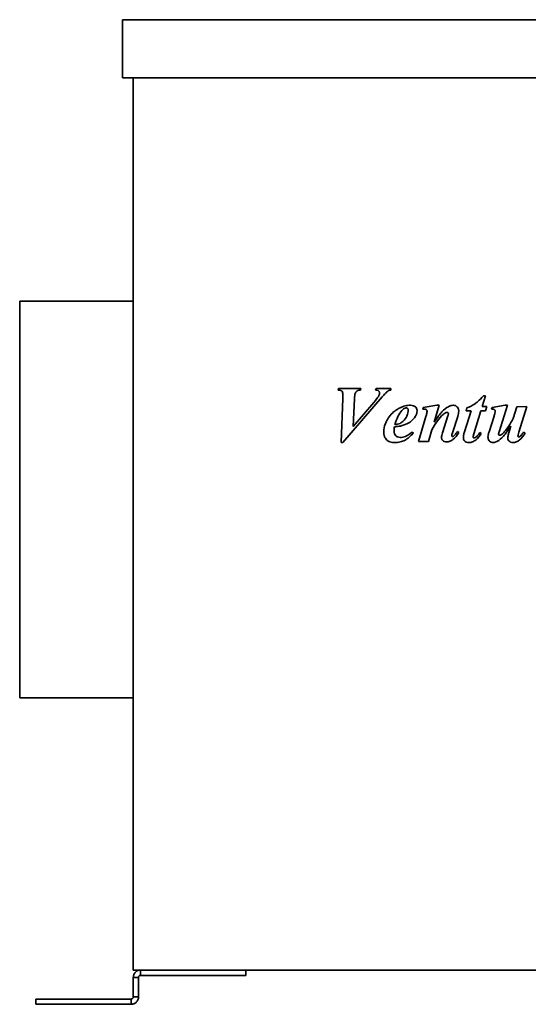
# Model space of a CAD drawing. Header units: millimetres. Extents: x 187 to 653, y 111 to 483.
# Tile 1 of 5: x 187 to 379, y 111 to 483. Entities that reach past the tile are written whole.
import ezdxf

# ---------------------------------------------------------------- set-up
doc = ezdxf.new("R2010")
doc.units = ezdxf.units.MM
doc.header["$LTSCALE"] = 2
doc.layers.add('Krawędzie widoczne(ISO)', color=7, linetype='Continuous', lineweight=35, true_color=0x262659)

msp = doc.modelspace()

# ---------------------------------------------------------------- linework, layer by layer
at = {"layer": 'Krawędzie widoczne(ISO)'}
for p, q in [((226, 483.23), (614, 483.23)), ((226, 461.23), (226, 483.23)), ((614, 461.23), (226, 461.23)), ((230, 123.73), (230, 461.23)), ((187.1, 376.73), (187.1, 226.73)), ((187.1, 376.73), (230, 376.73)), ((307.61, 343.69), (307.43, 343.15)), ((316.01, 343.69), (307.61, 343.69)), ((315.85, 343.15), (316.01, 343.69)), ((321.78, 343.69), (321.57, 343.15)), ((327.3, 343.69), (321.78, 343.69)), ((327.3, 343.15), (327.3, 343.69)), ((309.21, 339.97), (308.56, 323.23)), ((309.21, 323.23), (324.13, 340.57)), ((313.1, 329.38), (313.58, 339.8)), ((361.94, 336.96), (363.2, 340.98)), ((363.2, 340.98), (362.4, 340.98)), ((320.9, 338.45), (313.1, 329.38)), ((339.59, 336.49), (339.43, 335.93)), ((344.71, 337.37), (339.59, 336.49)), ((343.72, 331.04), (345.64, 337.37)), ((345.64, 337.37), (344.71, 337.37)), ((357.68, 335.26), (355.18, 327.27)), ((356.08, 336.36), (355.8, 335.26)), ((355.8, 335.26), (357.68, 335.26)), ((358.74, 326.6), (361.42, 335.26)), ((361.42, 335.26), (363.09, 335.26)), ((363.59, 336.96), (361.94, 336.96)), ((363.09, 335.26), (363.59, 336.96)), ((365.6, 336.49), (365.47, 335.93)), ((370.59, 337.37), (365.6, 336.49)), ((368.32, 327.35), (371.47, 337.37)), ((371.47, 337.37), (370.59, 337.37)), ((374.97, 336.83), (373.58, 332.32)), ((378.71, 336.96), (374.97, 336.83)), ((375.77, 327.16), (378.71, 336.96)), ((340.64, 333.14), (337.78, 323.69)), ((348.9, 333.33), (346.89, 327.01)), ((350.62, 326.96), (352.63, 333.17)), ((366.37, 333.23), (364.51, 327.34)), ((341.55, 323.69), (342.83, 328.07)), ((372.7, 329.48), (371.96, 326.98)), ((335.87, 326.83), (335.42, 327.21)), ((353.05, 327.11), (352.5, 327.43)), ((361.52, 326.7), (361, 327.03)), ((378.07, 326.86), (377.56, 327.21)), ((308.56, 323.23), (309.21, 323.23)), ((337.78, 323.69), (341.55, 323.69)), ((187.1, 226.73), (230, 226.73)), ((610, 123.73), (230, 123.73)), ((232.8, 123.73), (232.8, 122.61)), ((272.53, 123.73), (272.53, 121.73)), ((230, 120.93), (230, 113.57)), ((231.12, 120.93), (230, 120.93)), ((232, 120.93), (231.12, 120.93)), ((232, 113.57), (232, 120.93)), ((232.8, 122.61), (232.8, 121.73)), ((232.8, 121.73), (247.97, 121.73)), ((255.48, 121.73), (247.97, 121.73)), ((255.48, 121.73), (270.78, 121.73)), ((272.53, 121.73), (270.78, 121.73)), ((193.21, 112.77), (194.96, 112.77)), ((193.21, 110.77), (193.21, 112.77)), ((194.96, 112.77), (216.88, 112.77)), ((216.88, 112.77), (225.37, 112.77)), ((225.37, 112.77), (228.2, 112.77)), ((229.2, 112.77), (228.2, 112.77)), ((229.2, 111.89), (229.2, 112.77)), ((229.2, 110.77), (229.2, 111.89)), ((230, 113.57), (230.88, 113.57)), ((230.88, 113.57), (232, 113.57)), ((194.96, 110.77), (193.21, 110.77)), ((194.96, 110.77), (216.88, 110.77)), ((225.37, 110.77), (216.88, 110.77)), ((225.37, 110.77), (228.2, 110.77)), ((228.2, 110.77), (229.2, 110.77))]:
    msp.add_line(p, q, dxfattribs=at)
for points, knots in [([(307.43, 343.15), (307.86, 343.12), (308.25, 343.05), (308.74, 342.81), (308.84, 342.72), (309.02, 342.53), (309.1, 342.39), (309.24, 342.01), (309.26, 341.75), (309.26, 341.5)], [-0.1992118, -0.1992118, -0.1992118, -0.1992118, -0.1516795, -0.1516795, -0.1217165, -0.1217165, -0.0742322, -0.0742322, 0, 0, 0, 0]), ([(313.58, 339.8), (313.61, 340.72), (313.73, 341.52), (314.06, 342.3), (314.18, 342.47), (314.5, 342.78), (314.69, 342.91), (315.21, 343.11), (315.53, 343.15), (315.85, 343.15)], [-0.375762, -0.375762, -0.375762, -0.375762, -0.2301601, -0.2301601, -0.1659502, -0.1659502, -0.0955956, -0.0955956, 0, 0, 0, 0]), ([(321.57, 343.15), (321.9, 343.1), (322.25, 343.02), (322.66, 342.84), (322.78, 342.76), (322.97, 342.56), (323.03, 342.47), (323.12, 342.27), (323.14, 342.16), (323.14, 342.06)], [-0.2079064, -0.2079064, -0.2079064, -0.2079064, -0.1149102, -0.1149102, -0.0645977, -0.0645977, -0.031952, -0.031952, 0, 0, 0, 0]), ([(326.14, 342.63), (326.3, 342.75), (326.47, 342.85), (326.86, 343.03), (327.08, 343.1), (327.3, 343.15)], [-0.1277721, -0.1277721, -0.1277721, -0.1277721, -0.0683533, -0.0683533, 0, 0, 0, 0]), ([(309.26, 341.5), (309.26, 341.46), (309.26, 341.22), (309.24, 340.75), (309.23, 340.29), (309.21, 339.97)], [-0.1371577, -0.1371577, -0.1371577, -0.1371577, -0.0958801, -0.0958801, 0, 0, 0, 0]), ([(323.14, 342.06), (323.14, 341.87), (323.1, 341.69), (322.95, 341.2), (322.81, 340.94), (322.52, 340.4), (321.85, 339.54), (320.9, 338.45)], [-0.5306573, -0.5306573, -0.5306573, -0.5306573, -0.4962916, -0.4962916, -0.4364403, -0.4364403, 0, 0, 0, 0]), ([(324.13, 340.57), (324.5, 340.99), (324.92, 341.47), (325.58, 342.15), (325.89, 342.44), (326.14, 342.63)], [-0.2378164, -0.2378164, -0.2378164, -0.2378164, -0.0966597, -0.0966597, 0, 0, 0, 0]), ([(362.4, 340.98), (360.65, 339.05), (359.66, 338.3), (358.24, 337.3), (357.17, 336.77), (356.08, 336.36)], [-0.5204092, -0.5204092, -0.5204092, -0.5204092, -0.3508258, -0.3508258, 0, 0, 0, 0]), ([(334.77, 337.37), (334.11, 337.37), (333.46, 337.29), (332.14, 336.97), (331.49, 336.73), (329.97, 335.99), (328.68, 335.24), (326.27, 332.65), (325.62, 331.28), (324.88, 329.39), (324.66, 328.31), (324.66, 327.19)], [-1.228759, -1.228759, -1.228759, -1.228759, -1.055513, -1.055513, -0.873161, -0.873161, -0.610676, -0.610676, -0.335466, -0.335466, 0, 0, 0, 0]), ([(333.95, 335.51), (333.95, 334.85), (333.79, 334.21), (333.36, 333.18), (333, 332.4), (332.18, 331.47), (331.73, 331.01), (330.81, 330.48), (330.22, 330.21), (328.84, 330)], [-6.211768, -6.211768, -6.211768, -6.211768, -3.252357, -3.252357, -1.164958, -1.164958, -0.41972, -0.41972, 0, 0, 0, 0]), ([(328.84, 330), (329.16, 331.07), (329.56, 332.16), (330.46, 333.96), (330.95, 334.74), (331.55, 335.41)], [-0.6037351, -0.6037351, -0.6037351, -0.6037351, -0.2687179, -0.2687179, 0, 0, 0, 0]), ([(331.55, 335.41), (331.74, 335.61), (331.94, 335.82), (332.33, 336.12), (332.53, 336.24), (332.86, 336.36), (333, 336.39), (333.14, 336.39)], [-0.1897526, -0.1897526, -0.1897526, -0.1897526, -0.1069357, -0.1069357, -0.0417403, -0.0417403, 0, 0, 0, 0]), ([(333.14, 336.39), (333.25, 336.39), (333.37, 336.37), (333.57, 336.28), (333.65, 336.23), (333.77, 336.11), (333.83, 336.03), (333.93, 335.78), (333.95, 335.64), (333.95, 335.51)], [-0.2132499, -0.2132499, -0.2132499, -0.2132499, -0.1425627, -0.1425627, -0.0811032, -0.0811032, -0.0404428, -0.0404428, 0, 0, 0, 0]), ([(337.29, 335.29), (337.29, 335.44), (337.27, 335.59), (337.21, 335.88), (337.17, 336.02), (337, 336.39), (336.85, 336.59), (336.55, 336.87), (336.34, 337.05), (335.6, 337.32), (335.18, 337.37), (334.77, 337.37)], [-0.6846461, -0.6846461, -0.6846461, -0.6846461, -0.5632578, -0.5632578, -0.4480448, -0.4480448, -0.2376003, -0.2376003, -0.1217562, -0.1217562, 0, 0, 0, 0]), ([(336.67, 333.2), (336.86, 333.52), (337.02, 333.87), (337.23, 334.58), (337.29, 334.93), (337.29, 335.29)], [-0.2221561, -0.2221561, -0.2221561, -0.2221561, -0.1084602, -0.1084602, 0, 0, 0, 0]), ([(339.43, 335.93), (339.71, 335.93), (340.01, 335.92), (340.36, 335.87), (340.51, 335.85), (340.75, 335.73), (340.82, 335.68), (340.92, 335.58), (340.97, 335.52), (341.05, 335.33), (341.06, 335.23), (341.06, 335.13)], [-0.4161438, -0.4161438, -0.4161438, -0.4161438, -0.2082954, -0.2082954, -0.1097549, -0.1097549, -0.0606192, -0.0606192, -0.0301452, -0.0301452, 0, 0, 0, 0]), ([(351.04, 337.37), (350.73, 337.37), (350.42, 337.32), (349.63, 337.1), (349.25, 336.91), (348.36, 336.46), (347.52, 335.74), (346.65, 334.84)], [-0.4978925, -0.4978925, -0.4978925, -0.4978925, -0.4510378, -0.4510378, -0.3775823, -0.3775823, 0, 0, 0, 0]), ([(353.02, 335.15), (353.02, 335.33), (353.01, 335.51), (352.94, 335.85), (352.89, 336.01), (352.72, 336.41), (352.56, 336.64), (352.18, 337.01), (351.98, 337.14), (351.54, 337.33), (351.29, 337.37), (351.04, 337.37)], [-0.3473256, -0.3473256, -0.3473256, -0.3473256, -0.2884396, -0.2884396, -0.2338179, -0.2338179, -0.1457627, -0.1457627, -0.0746577, -0.0746577, 0, 0, 0, 0]), ([(365.47, 335.93), (365.65, 335.93), (365.86, 335.92), (366.18, 335.88), (366.28, 335.85), (366.46, 335.76), (366.54, 335.7), (366.67, 335.56), (366.71, 335.49), (366.77, 335.36), (366.78, 335.27), (366.78, 335.18)], [-0.0972648, -0.0972648, -0.0972648, -0.0972648, -0.07652705, -0.07652705, -0.05940853, -0.05940853, -0.0436281, -0.0436281, -0.02707134, -0.02707134, 0, 0, 0, 0]), ([(331.6, 329.67), (333.36, 330.15), (334.39, 330.86), (335.55, 331.7), (336.17, 332.39), (336.67, 333.2)], [-0.4286215, -0.4286215, -0.4286215, -0.4286215, -0.2839935, -0.2839935, 0, 0, 0, 0]), ([(341.06, 335.13), (341.05, 334.9), (341, 334.61), (340.86, 333.95), (340.75, 333.52), (340.64, 333.14)], [-0.2008489, -0.2008489, -0.2008489, -0.2008489, -0.1187848, -0.1187848, 0, 0, 0, 0]), ([(342.83, 328.07), (343.45, 329.23), (344.16, 330.39), (345.6, 332.32), (346.33, 333.17), (347.14, 333.89)], [-0.7213617, -0.7213617, -0.7213617, -0.7213617, -0.3251941, -0.3251941, 0, 0, 0, 0]), ([(346.65, 334.84), (346.25, 334.41), (345.79, 333.83), (344.87, 332.64), (344.26, 331.8), (343.72, 331.04)], [-0.4494158, -0.4494158, -0.4494158, -0.4494158, -0.2776238, -0.2776238, 0, 0, 0, 0]), ([(347.14, 333.89), (347.52, 334.22), (347.89, 334.47), (348.36, 334.63), (348.49, 334.66), (348.63, 334.66)], [-0.1479695, -0.1479695, -0.1479695, -0.1479695, -0.0404399, -0.0404399, 0, 0, 0, 0]), ([(348.63, 334.66), (348.67, 334.66), (348.71, 334.65), (348.79, 334.63), (348.83, 334.62), (348.93, 334.57), (348.99, 334.52), (349.05, 334.46), (349.07, 334.42), (349.11, 334.34), (349.12, 334.29), (349.12, 334.25)], [-0.05561786, -0.05561786, -0.05561786, -0.05561786, -0.04808331, -0.04808331, -0.04080598, -0.04080598, -0.02706632, -0.02706632, -0.01340077, -0.01340077, 0, 0, 0, 0]), ([(349.12, 334.25), (349.12, 334.13), (349.09, 334), (349.02, 333.69), (348.96, 333.5), (348.9, 333.33)], [-0.09345055, -0.09345055, -0.09345055, -0.09345055, -0.05423203, -0.05423203, 0, 0, 0, 0]), ([(352.63, 333.17), (352.75, 333.52), (352.85, 333.88), (352.98, 334.54), (353.02, 334.85), (353.02, 335.15)], [-0.200432, -0.200432, -0.200432, -0.200432, -0.0900148, -0.0900148, 0, 0, 0, 0]), ([(366.78, 335.18), (366.78, 334.99), (366.74, 334.72), (366.6, 334.05), (366.48, 333.61), (366.37, 333.23)], [-0.2015755, -0.2015755, -0.2015755, -0.2015755, -0.1175559, -0.1175559, 0, 0, 0, 0]), ([(373.58, 332.32), (373.06, 331.34), (372.48, 330.33), (371.39, 328.67), (370.84, 327.92), (370.24, 327.27)], [-0.598089, -0.598089, -0.598089, -0.598089, -0.2642109, -0.2642109, 0, 0, 0, 0]), ([(328.58, 327.65), (328.58, 327.88), (328.59, 328.12), (328.63, 328.64), (328.67, 328.94), (328.71, 329.23)], [-0.1565889, -0.1565889, -0.1565889, -0.1565889, -0.0872414, -0.0872414, 0, 0, 0, 0]), ([(328.71, 329.23), (329.25, 329.27), (329.81, 329.33), (330.75, 329.48), (331.19, 329.56), (331.6, 329.67)], [-0.2882308, -0.2882308, -0.2882308, -0.2882308, -0.12621, -0.12621, 0, 0, 0, 0]), ([(369.93, 325.72), (370.3, 326.13), (370.74, 326.71), (371.6, 327.88), (372.18, 328.73), (372.7, 329.48)], [-0.4330656, -0.4330656, -0.4330656, -0.4330656, -0.2721817, -0.2721817, 0, 0, 0, 0]), ([(324.66, 327.19), (324.66, 326.77), (324.71, 326.37), (324.93, 325.58), (325.09, 325.21), (325.6, 324.41), (325.87, 324.18), (326.23, 323.87), (326.59, 323.69), (327.61, 323.35), (328.33, 323.28), (329, 323.28)], [-0.3688304, -0.3688304, -0.3688304, -0.3688304, -0.3546149, -0.3546149, -0.3407771, -0.3407771, -0.3219657, -0.3219657, -0.2014899, -0.2014899, 0, 0, 0, 0]), ([(330.93, 325.21), (330.58, 325.21), (330.24, 325.26), (329.66, 325.51), (329.43, 325.66), (329.08, 326.02), (328.9, 326.25), (328.63, 326.91), (328.58, 327.28), (328.58, 327.65)], [-0.5202129, -0.5202129, -0.5202129, -0.5202129, -0.3524179, -0.3524179, -0.2158179, -0.2158179, -0.1096815, -0.1096815, 0, 0, 0, 0]), ([(329, 323.28), (329.63, 323.28), (330.25, 323.35), (331.57, 323.65), (332.14, 323.89), (333.75, 324.71), (334.87, 325.71), (335.87, 326.83)], [-0.7445696, -0.7445696, -0.7445696, -0.7445696, -0.6085463, -0.6085463, -0.4502713, -0.4502713, 0, 0, 0, 0]), ([(335.42, 327.21), (334.12, 326.15), (333.32, 325.77), (332.24, 325.34), (331.59, 325.21), (330.93, 325.21)], [-0.3495432, -0.3495432, -0.3495432, -0.3495432, -0.1992159, -0.1992159, 0, 0, 0, 0]), ([(346.89, 327.01), (346.79, 326.67), (346.68, 326.29), (346.56, 325.69), (346.52, 325.41), (346.52, 325.16)], [-0.1829161, -0.1829161, -0.1829161, -0.1829161, -0.074158, -0.074158, 0, 0, 0, 0]), ([(346.52, 325.16), (346.52, 325.05), (346.53, 324.94), (346.57, 324.72), (346.6, 324.62), (346.73, 324.33), (346.85, 324.16), (347.11, 323.91), (347.28, 323.77), (347.85, 323.55), (348.17, 323.51), (348.48, 323.51)], [-0.4447939, -0.4447939, -0.4447939, -0.4447939, -0.3764154, -0.3764154, -0.3110051, -0.3110051, -0.1826181, -0.1826181, -0.0935196, -0.0935196, 0, 0, 0, 0]), ([(348.48, 323.51), (348.89, 323.51), (349.28, 323.59), (350.09, 323.9), (350.47, 324.13), (351.68, 325.08), (352.42, 326.06), (353.05, 327.11)], [-0.6565687, -0.6565687, -0.6565687, -0.6565687, -0.5184327, -0.5184327, -0.3669549, -0.3669549, 0, 0, 0, 0]), ([(350.36, 325.9), (350.36, 326), (350.39, 326.16), (350.48, 326.5), (350.55, 326.75), (350.62, 326.96)], [-0.1036539, -0.1036539, -0.1036539, -0.1036539, -0.0655189, -0.0655189, 0, 0, 0, 0]), ([(350.7, 325.51), (350.68, 325.51), (350.66, 325.51), (350.62, 325.52), (350.6, 325.53), (350.54, 325.56), (350.5, 325.6), (350.44, 325.67), (350.41, 325.71), (350.37, 325.8), (350.36, 325.85), (350.36, 325.9)], [-0.05299147, -0.05299147, -0.05299147, -0.05299147, -0.04814797, -0.04814797, -0.04298982, -0.04298982, -0.02991444, -0.02991444, -0.01447669, -0.01447669, 0, 0, 0, 0]), ([(351.01, 325.64), (350.96, 325.59), (350.9, 325.55), (350.79, 325.51), (350.75, 325.51), (350.7, 325.51)], [-0.03423187, -0.03423187, -0.03423187, -0.03423187, -0.01359658, -0.01359658, 0, 0, 0, 0]), ([(352.07, 326.83), (351.91, 326.59), (351.73, 326.36), (351.38, 325.97), (351.2, 325.79), (351.01, 325.64)], [-0.1591521, -0.1591521, -0.1591521, -0.1591521, -0.0729615, -0.0729615, 0, 0, 0, 0]), ([(352.5, 327.43), (352.42, 327.32), (352.33, 327.19), (352.19, 327), (352.13, 326.91), (352.07, 326.83)], [-0.07122123, -0.07122123, -0.07122123, -0.07122123, -0.02847012, -0.02847012, 0, 0, 0, 0]), ([(355.18, 327.27), (355.06, 326.88), (354.95, 326.46), (354.81, 325.74), (354.77, 325.4), (354.77, 325.08)], [-0.2199225, -0.2199225, -0.2199225, -0.2199225, -0.0959956, -0.0959956, 0, 0, 0, 0]), ([(354.77, 325.08), (354.77, 324.95), (354.78, 324.82), (354.83, 324.58), (354.87, 324.46), (355, 324.15), (355.13, 323.97), (355.4, 323.71), (355.58, 323.56), (356.2, 323.33), (356.54, 323.28), (356.88, 323.28)], [-0.5064944, -0.5064944, -0.5064944, -0.5064944, -0.4223526, -0.4223526, -0.342764, -0.342764, -0.1966931, -0.1966931, -0.1008943, -0.1008943, 0, 0, 0, 0]), ([(356.88, 323.28), (357.34, 323.28), (357.79, 323.38), (358.66, 323.72), (359.15, 323.99), (360.39, 324.97), (361.02, 325.83), (361.52, 326.7)], [-0.6448469, -0.6448469, -0.6448469, -0.6448469, -0.4732827, -0.4732827, -0.3005123, -0.3005123, 0, 0, 0, 0]), ([(358.48, 325.37), (358.48, 325.54), (358.51, 325.73), (358.59, 326.13), (358.67, 326.37), (358.74, 326.6)], [-0.1211799, -0.1211799, -0.1211799, -0.1211799, -0.0713406, -0.0713406, 0, 0, 0, 0]), ([(358.9, 325.02), (358.87, 325.02), (358.83, 325.02), (358.76, 325.04), (358.73, 325.05), (358.65, 325.09), (358.6, 325.13), (358.54, 325.19), (358.52, 325.22), (358.49, 325.3), (358.48, 325.34), (358.48, 325.37)], [-0.05769548, -0.05769548, -0.05769548, -0.05769548, -0.0480442, -0.0480442, -0.0385285, -0.0385285, -0.02388626, -0.02388626, -0.01196681, -0.01196681, 0, 0, 0, 0]), ([(359.43, 325.23), (359.35, 325.16), (359.25, 325.1), (359.07, 325.03), (358.99, 325.02), (358.9, 325.02)], [-0.05775888, -0.05775888, -0.05775888, -0.05775888, -0.02593701, -0.02593701, 0, 0, 0, 0]), ([(361, 327.03), (360.74, 326.66), (360.45, 326.28), (359.94, 325.69), (359.69, 325.43), (359.43, 325.23)], [-0.233725, -0.233725, -0.233725, -0.233725, -0.0986268, -0.0986268, 0, 0, 0, 0]), ([(364.51, 327.34), (364.39, 326.97), (364.27, 326.57), (364.13, 325.91), (364.08, 325.6), (364.08, 325.31)], [-0.2034179, -0.2034179, -0.2034179, -0.2034179, -0.0865957, -0.0865957, 0, 0, 0, 0]), ([(364.08, 325.31), (364.08, 325.15), (364.1, 325), (364.16, 324.7), (364.2, 324.56), (364.36, 324.19), (364.51, 323.99), (364.87, 323.64), (365.06, 323.51), (365.51, 323.33), (365.75, 323.28), (366, 323.28)], [-0.3141795, -0.3141795, -0.3141795, -0.3141795, -0.2673241, -0.2673241, -0.2233414, -0.2233414, -0.1453083, -0.1453083, -0.0745191, -0.0745191, 0, 0, 0, 0]), ([(366, 323.28), (366.28, 323.28), (366.56, 323.33), (367.26, 323.53), (367.59, 323.71), (368.34, 324.12), (369.1, 324.8), (369.93, 325.72)], [-0.4899877, -0.4899877, -0.4899877, -0.4899877, -0.4435867, -0.4435867, -0.371449, -0.371449, 0, 0, 0, 0]), ([(368.09, 326.39), (368.09, 326.49), (368.11, 326.62), (368.19, 326.95), (368.26, 327.17), (368.32, 327.35)], [-0.100765, -0.100765, -0.100765, -0.100765, -0.0584623, -0.0584623, 0, 0, 0, 0]), ([(368.19, 326.18), (368.17, 326.19), (368.15, 326.21), (368.13, 326.24), (368.12, 326.26), (368.09, 326.31), (368.09, 326.35), (368.09, 326.39)], [-0.02437724, -0.02437724, -0.02437724, -0.02437724, -0.01770745, -0.01770745, -0.01130968, -0.01130968, 0, 0, 0, 0]), ([(368.46, 326.06), (368.41, 326.06), (368.36, 326.07), (368.26, 326.11), (368.22, 326.14), (368.19, 326.18)], [-0.03121584, -0.03121584, -0.03121584, -0.03121584, -0.0155708, -0.0155708, 0, 0, 0, 0]), ([(370.24, 327.27), (369.97, 326.97), (369.63, 326.64), (369.14, 326.29), (368.96, 326.18), (368.67, 326.08), (368.57, 326.06), (368.46, 326.06)], [-0.2137635, -0.2137635, -0.2137635, -0.2137635, -0.0899896, -0.0899896, -0.0315516, -0.0315516, 0, 0, 0, 0]), ([(371.96, 326.98), (371.84, 326.62), (371.74, 326.23), (371.61, 325.57), (371.57, 325.26), (371.57, 324.97)], [-0.2023507, -0.2023507, -0.2023507, -0.2023507, -0.0884667, -0.0884667, 0, 0, 0, 0]), ([(371.57, 324.97), (371.57, 324.85), (371.58, 324.73), (371.62, 324.5), (371.65, 324.4), (371.78, 324.11), (371.89, 323.95), (372.17, 323.68), (372.35, 323.54), (372.91, 323.33), (373.23, 323.28), (373.54, 323.28)], [-0.3804498, -0.3804498, -0.3804498, -0.3804498, -0.325239, -0.325239, -0.2732882, -0.2732882, -0.1795337, -0.1795337, -0.0951026, -0.0951026, 0, 0, 0, 0]), ([(373.54, 323.28), (373.96, 323.28), (374.36, 323.36), (375.17, 323.67), (375.56, 323.9), (376.75, 324.84), (377.47, 325.82), (378.07, 326.86)], [-0.6531867, -0.6531867, -0.6531867, -0.6531867, -0.5130347, -0.5130347, -0.3619517, -0.3619517, 0, 0, 0, 0]), ([(375.41, 325.72), (375.41, 325.78), (375.44, 325.94), (375.57, 326.47), (375.68, 326.86), (375.77, 327.16)], [-0.1603165, -0.1603165, -0.1603165, -0.1603165, -0.0913805, -0.0913805, 0, 0, 0, 0]), ([(375.75, 325.36), (375.73, 325.36), (375.7, 325.36), (375.66, 325.37), (375.64, 325.38), (375.59, 325.41), (375.55, 325.44), (375.47, 325.54), (375.44, 325.58), (375.41, 325.65), (375.41, 325.68), (375.41, 325.72)], [-0.07678357, -0.07678357, -0.07678357, -0.07678357, -0.06189637, -0.06189637, -0.04679032, -0.04679032, -0.02421718, -0.02421718, -0.01004961, -0.01004961, 0, 0, 0, 0]), ([(376.14, 325.54), (376.08, 325.48), (376, 325.42), (375.86, 325.37), (375.81, 325.36), (375.75, 325.36)], [-0.04418821, -0.04418821, -0.04418821, -0.04418821, -0.01724222, -0.01724222, 0, 0, 0, 0]), ([(377.56, 327.21), (377.32, 326.86), (377.04, 326.48), (376.57, 325.93), (376.35, 325.7), (376.14, 325.54)], [-0.1872972, -0.1872972, -0.1872972, -0.1872972, -0.0782618, -0.0782618, 0, 0, 0, 0]), ([(230, 120.93), (230, 121.3), (230.07, 121.66), (230.35, 122.34), (230.56, 122.65), (231.08, 123.17), (231.38, 123.37), (232.06, 123.66), (232.43, 123.73), (232.8, 123.73)], [0, 0, 0, 0, 0.1114459, 0.1114459, 0.2219303, 0.2219303, 0.3324441, 0.3324441, 0.4438708, 0.4438708, 0.4438708, 0.4438708]), ([(232.8, 121.73), (232.79, 121.73), (232.77, 121.73), (232.76, 121.73), (232.74, 121.73), (232.73, 121.73), (232.71, 121.73), (232.7, 121.72), (232.68, 121.72), (232.67, 121.72), (232.66, 121.72), (232.64, 121.71), (232.63, 121.71), (232.61, 121.71), (232.6, 121.7), (232.58, 121.7), (232.57, 121.7), (232.56, 121.69), (232.54, 121.69), (232.53, 121.68), (232.52, 121.68), (232.5, 121.67), (232.5, 121.67), (232.49, 121.67), (232.49, 121.67), (232.48, 121.66), (232.47, 121.66), (232.46, 121.66), (232.45, 121.65), (232.44, 121.64), (232.42, 121.64), (232.41, 121.63), (232.4, 121.62), (232.39, 121.61), (232.37, 121.61), (232.36, 121.6), (232.35, 121.59), (232.34, 121.58), (232.32, 121.57), (232.31, 121.57), (232.3, 121.56), (232.29, 121.55), (232.28, 121.54), (232.27, 121.53), (232.26, 121.52), (232.25, 121.51), (232.24, 121.5), (232.23, 121.5), (232.23, 121.49), (232.22, 121.49), (232.22, 121.48), (232.22, 121.48), (232.21, 121.47), (232.2, 121.46), (232.19, 121.45), (232.18, 121.44), (232.17, 121.42), (232.16, 121.41), (232.15, 121.4), (232.14, 121.39), (232.14, 121.38), (232.13, 121.37), (232.12, 121.35), (232.11, 121.34), (232.11, 121.33), (232.1, 121.32), (232.09, 121.3), (232.09, 121.29), (232.08, 121.28), (232.07, 121.26), (232.07, 121.25), (232.06, 121.24), (232.06, 121.23), (232.05, 121.22), (232.05, 121.2), (232.04, 121.18), (232.04, 121.17), (232.03, 121.16), (232.03, 121.14), (232.02, 121.13), (232.02, 121.11), (232.02, 121.1), (232.02, 121.09), (232.01, 121.07), (232.01, 121.06), (232.01, 121.04), (232.01, 121.03), (232, 121.02), (232, 121), (232, 120.99), (232, 120.97), (232, 120.96), (232, 120.94), (232, 120.93)], [0, 0, 0, 0, 0.0045101, 0.0045101, 0.0045101, 0.0090347, 0.0090347, 0.0090347, 0.0135712, 0.0135712, 0.0135712, 0.0181164, 0.0181164, 0.0181164, 0.0226675, 0.0226675, 0.0226675, 0.0272215, 0.0272215, 0.0272215, 0.0317752, 0.0317752, 0.0317752, 0.0329356, 0.0329356, 0.0329356, 0.0363326, 0.0363326, 0.0363326, 0.0409077, 0.0409077, 0.0409077, 0.0454982, 0.0454982, 0.0454982, 0.0501006, 0.0501006, 0.0501006, 0.0547115, 0.0547115, 0.0547115, 0.0593273, 0.0593273, 0.0593273, 0.0639446, 0.0639446, 0.0639446, 0.0669649, 0.0669649, 0.0669649, 0.0685613, 0.0685613, 0.0685613, 0.0731932, 0.0731932, 0.0731932, 0.0778428, 0.0778428, 0.0778428, 0.0825066, 0.0825066, 0.0825066, 0.0871814, 0.0871814, 0.0871814, 0.0918634, 0.0918634, 0.0918634, 0.0965493, 0.0965493, 0.0965493, 0.100365, 0.100365, 0.100365, 0.105938, 0.105938, 0.105938, 0.1106614, 0.1106614, 0.1106614, 0.115401, 0.115401, 0.115401, 0.1201519, 0.1201519, 0.1201519, 0.1249091, 0.1249091, 0.1249091, 0.1296672, 0.1296672, 0.1296672, 0.1344212, 0.1344212, 0.1344212, 0.1344212]), ([(232, 113.57), (232, 113.19), (231.92, 112.82), (231.64, 112.14), (231.42, 111.83), (230.9, 111.31), (230.59, 111.11), (230.09, 110.91), (229.91, 110.86), (229.56, 110.79), (229.38, 110.77), (229.2, 110.77)], [0, 0, 0, 0, 0.1211213, 0.1211213, 0.2427051, 0.2427051, 0.3638749, 0.3638749, 0.4245444, 0.4245444, 0.4853945, 0.4853945, 0.4853945, 0.4853945]), ([(229.2, 112.77), (229.3, 112.77), (229.4, 112.79), (229.58, 112.86), (229.67, 112.91), (229.82, 113.06), (229.89, 113.14), (229.98, 113.35), (230, 113.46), (230, 113.57)], [-0.238205, -0.238205, -0.238205, -0.238205, -0.1772118, -0.1772118, -0.118791, -0.118791, -0.0580717, -0.0580717, 0, 0, 0, 0])]:
    msp.add_open_spline(points, degree=3, knots=knots, dxfattribs=at)

doc.saveas('drawing.dxf')
